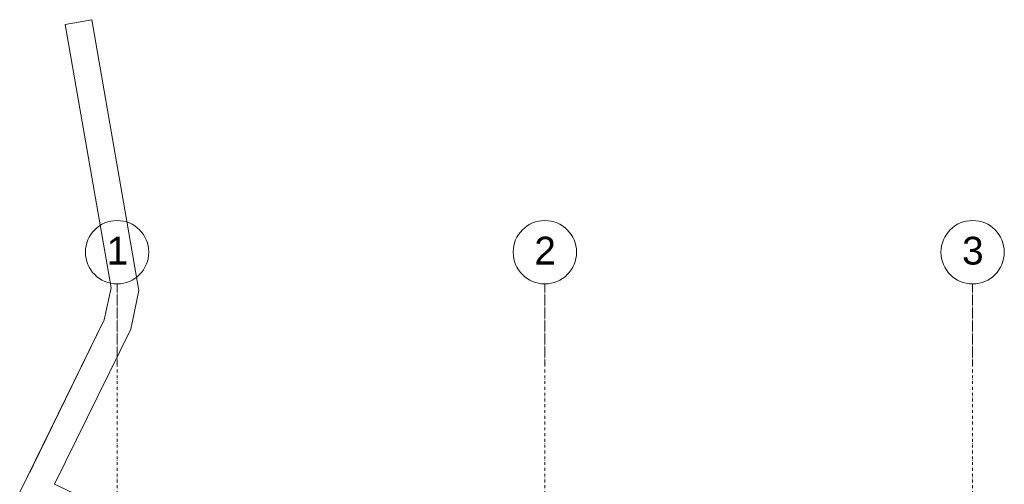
# Model space of a CAD drawing. Header units: centimetres. Extents: x -1589 to 108054, y -205274 to 31709.
# Tile 109 of 256: x 716 to 1959, y 15860 to 16446. Entities that reach past the tile are written whole.
import ezdxf

# ---------------------------------------------------------------- set-up
doc = ezdxf.new("R2010")
doc.units = ezdxf.units.CM
doc.header["$LTSCALE"] = 0.01
doc.header["$MEASUREMENT"] = 0
doc.linetypes.add('Kropki i Kreski', pattern=[72, 36, -18, 0, -18])
doc.linetypes.add('Wipeout_Contour', pattern=[100, 0, -100])
doc.layers.add('2_ściany zewnętrzne.ISTN', color=7, linetype='Continuous')
doc.layers.add('4_osie.ISTN', color=7, linetype='Continuous')
doc.styles.add('GENERATED_STYLE_1', font='txt')

msp = doc.modelspace()

# ---------------------------------------------------------------- linework, layer by layer
at = {"layer": '4_osie.ISTN', "color": 7, "linetype": 'Kropki i Kreski', "lineweight": 0}
for p, q in [((1378.63417, 16012.50207), (1378.63417, 16112.50207)), ((1918.63417, 16012.50207), (1918.63417, 16112.50207))]:
    msp.add_line(p, q, dxfattribs=at)
at = {"layer": '4_osie.ISTN', "color": 7, "linetype": 'Kropki i Kreski', "lineweight": 0, "ltscale": 10}
for p, q in [((1378.63417, 12292.49265), (1378.63417, 16012.50207)), ((1918.63417, 12292.49265), (1918.63417, 16012.50207))]:
    msp.add_line(p, q, dxfattribs=at)
at = {"layer": '4_osie.ISTN', "color": 7, "linetype": 'Continuous', "lineweight": 0}
for centre in [(1378.63417, 16152.50207), (1918.63417, 16152.50207)]:
    msp.add_circle(centre, 40, dxfattribs=at)
at = {"layer": '4_osie.ISTN', "color": 7, "linetype": 'Kropki i Kreski', "lineweight": 0}
for p in [(1378.63417, 16012.50207), (1378.63417, 16012.50207), (1918.63417, 16012.50207), (1918.63417, 16012.50207)]:
    msp.add_point(p, dxfattribs=at)

# ---------------------------------------------------------------- texts
at = {"layer": '4_osie.ISTN', "color": 7, "lineweight": 0, "char_height": 35, "attachment_point": 4, "style": 'GENERATED_STYLE_1'}
for s, insert in [('\\A1;{\\pql;\\pt0;\\fArial|b0|i0|c238|p38;2}', (1365.35367, 16154.50257)), ('\\A1;{\\pql;\\pt0;\\fArial|b0|i0|c238|p38;3}', (1905.35367, 16154.20257))]:
    msp.add_mtext(s, dxfattribs=dict(at, insert=insert))

# ---------------------------------------------------------------- wipeouts: each hides what was drawn before it
at = {"color": 8, "linetype": 'Wipeout_Contour', "lineweight": 5, "ltscale": 11132.307733}
msp.add_wipeout([(866.26484, 16104.33164), (806.61021, 16445.79332), (773.11749, 16439.94202), (831.1735, 16107.6308)], dxfattribs=at).dxf.layer = '2_ściany zewnętrzne.ISTN'
at = {"color": 8, "linetype": 'Wipeout_Contour', "lineweight": 5, "ltscale": 9913.376087}
msp.add_wipeout([(759.63338, 15859.75243), (855.77514, 16055.59032), (822.46286, 16067.15604), (728.0092, 15874.75676)], dxfattribs=at).dxf.layer = '2_ściany zewnętrzne.ISTN'

# ---------------------------------------------------------------- next in the draw order: linework, layer by layer
at = {"layer": '2_ściany zewnętrzne.ISTN', "color": 8, "linetype": 'Continuous', "lineweight": 5, "flags": 128}
for points in [[(806.61021, 16445.79332), (773.11749, 16439.94202)], [(866.26484, 16104.33164), (806.61021, 16445.79332)], [(773.11749, 16439.94202), (831.1735, 16107.6308)]]:
    msp.add_lwpolyline(points, dxfattribs=at)
at = {"layer": '4_osie.ISTN', "color": 7, "linetype": 'Kropki i Kreski', "lineweight": 0, "ltscale": 10}
msp.add_line((838.63417, 12292.49265), (838.63417, 16012.50207), dxfattribs=at)
at = {"layer": '4_osie.ISTN', "color": 7, "linetype": 'Kropki i Kreski', "lineweight": 0}
msp.add_point((838.63417, 16012.50207), dxfattribs=at)
msp.add_point((838.63417, 16012.50207), dxfattribs=at)

# ---------------------------------------------------------------- next in the draw order: texts
at = {"layer": '4_osie.ISTN', "color": 7, "lineweight": 0, "insert": (825.35367, 16154.50257), "char_height": 35, "attachment_point": 4, "style": 'GENERATED_STYLE_1'}
msp.add_mtext('\\A1;{\\pql;\\pt0;\\fArial|b0|i0|c238|p38;1}', dxfattribs=at)

# ---------------------------------------------------------------- next in the draw order: wipeouts: each hides what was drawn before it
at = {"color": 8, "linetype": 'Wipeout_Contour', "lineweight": 5, "ltscale": 7087.887482}
msp.add_wipeout([(728.0092, 15874.75676), (715.66893, 15849.61998), (759.63338, 15859.75243)], dxfattribs=at).dxf.layer = '2_ściany zewnętrzne.ISTN'

# ---------------------------------------------------------------- next in the draw order: linework, layer by layer
at = {"layer": '2_ściany zewnętrzne.ISTN', "color": 8, "linetype": 'Continuous', "lineweight": 5, "flags": 128}
for points in [[(822.46286, 16067.15604), (715.66893, 15849.61998)], [(759.63338, 15859.75243), (855.77514, 16055.59032)], [(831.44858, 15825.67917), (759.63338, 15859.75243)]]:
    msp.add_lwpolyline(points, dxfattribs=at)

# ---------------------------------------------------------------- next in the draw order: wipeouts: each hides what was drawn before it
at = {"color": 8, "linetype": 'Wipeout_Contour', "lineweight": 5, "ltscale": 10432.68562}
msp.add_wipeout([(866.26484, 16104.33164), (831.1735, 16107.6308), (839.26365, 16061.32296), (855.77514, 16055.59032)], dxfattribs=at).dxf.layer = '2_ściany zewnętrzne.ISTN'

# ---------------------------------------------------------------- next in the draw order: linework, layer by layer
at = {"layer": '2_ściany zewnętrzne.ISTN', "color": 8, "linetype": 'Continuous', "lineweight": 5, "flags": 128}
msp.add_lwpolyline([(855.77514, 16055.59032), (866.26484, 16104.33164)], dxfattribs=at)

# ---------------------------------------------------------------- next in the draw order: wipeouts: each hides what was drawn before it
at = {"color": 8, "linetype": 'Wipeout_Contour', "lineweight": 5, "ltscale": 7797.449007}
msp.add_wipeout([(831.1735, 16107.6308), (822.46286, 16067.15604), (839.26365, 16061.32296)], dxfattribs=at).dxf.layer = '2_ściany zewnętrzne.ISTN'

# ---------------------------------------------------------------- next in the draw order: linework, layer by layer
at = {"layer": '2_ściany zewnętrzne.ISTN', "color": 8, "linetype": 'Continuous', "lineweight": 5, "flags": 128}
msp.add_lwpolyline([(831.1735, 16107.6308), (822.46286, 16067.15604)], dxfattribs=at)
at = {"layer": '4_osie.ISTN', "color": 7, "linetype": 'Kropki i Kreski', "lineweight": 0}
msp.add_line((838.63417, 16012.50207), (838.63417, 16112.50207), dxfattribs=at)
at = {"layer": '4_osie.ISTN', "color": 7, "linetype": 'Continuous', "lineweight": 0}
msp.add_circle((838.63417, 16152.50207), 40, dxfattribs=at)

doc.saveas('drawing.dxf')
